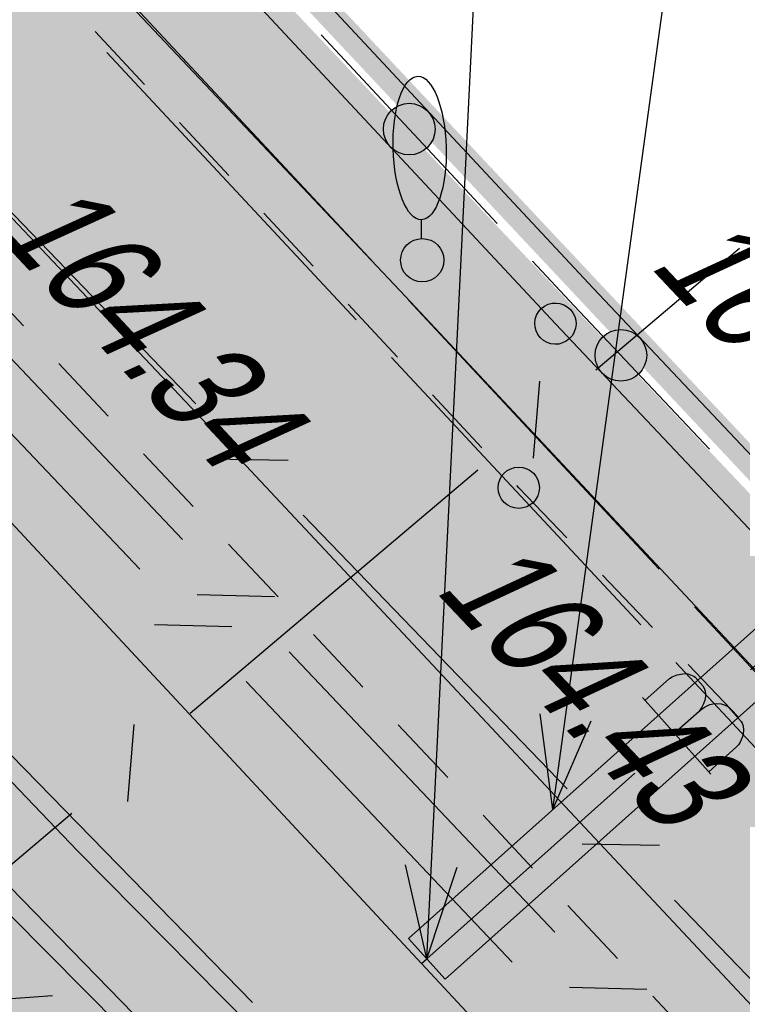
# Model space of a CAD drawing. Header units: millimetres. Extents: x 4385 to 11928, y 17253 to 36963.
# Tile 141 of 256: x 6042 to 6049, y 18583 to 18592. Entities that reach past the tile are written whole.
import ezdxf

# ---------------------------------------------------------------- set-up
doc = ezdxf.new("R2010")
doc.units = ezdxf.units.MM
for name, color, linetype, lineweight in [('Геоподоснова_34179-21 от 9.08.21$0$Водопровод', 7, 'Continuous', 25), ('Геоподоснова_34179-21 от 9.08.21$0$Водопровод проектный', 7, 'Continuous', 25), ('Геоподоснова_34179-21 от 9.08.21$0$Горизонтали', 7, 'Continuous', 25), ('Геоподоснова_34179-21 от 9.08.21$0$Граница улицы', 7, 'Continuous', 25), ('Геоподоснова_34179-21 от 9.08.21$0$Кабели', 7, 'Continuous', 25), ('Геоподоснова_34179-21 от 9.08.21$0$Кабель Мосэнерго', 7, 'Continuous', 25), ('Геоподоснова_34179-21 от 9.08.21$0$Кабель связи', 7, 'Continuous', 25), ('Геоподоснова_34179-21 от 9.08.21$0$Колодцы', 7, 'Continuous', 25), ('Геоподоснова_34179-21 от 9.08.21$0$Красные линии', 7, 'Continuous', 25), ('Геоподоснова_34179-21 от 9.08.21$0$Ограды', 7, 'Continuous', 25), ('Геоподоснова_34179-21 от 9.08.21$0$Отдельно стоящее дерево', 7, 'Continuous', 25), ('Геоподоснова_34179-21 от 9.08.21$0$Подземные коммуникации', 7, 'Continuous', 25), ('ГП_реконстр_Ботаническая$0$ГП_дороги_УДС', 205, 'Continuous', 5)]:
    doc.layers.add(name, color=color, linetype=linetype, lineweight=lineweight)
doc.layers.add('ГП_реконстр_Ботаническая$0$ГП_озел_проект_УДС', color=7, linetype='Continuous', lineweight=0, true_color=0xbedfd7, transparency=0.5)
doc.layers.add('ГП_реконстр_Ботаническая$0$ГП_тротуары_штриховка_УДС', color=7, linetype='Continuous', lineweight=0, true_color=0xd3c4ab, transparency=0.5)
doc.styles.add('Геоподоснова_34179-21 от 9.08.21$0$Style-RUSSIAN_1251 I 0.32289', font='RUSSIAN_1251.shx', dxfattribs={"oblique": 18.5})

# ---------------------------------------------------------------- blocks, each defined once
blk = doc.blocks.new('Геоподоснова_34179-21 от 9.08.21$0$PIKET_195')
at = {"layer": 'Геоподоснова_34179-21 от 9.08.21$0$Горизонтали', "color": 7, "linetype": 'Continuous', "lineweight": 25}
blk.add_arc((0, 0), 0.2, 0, 359.99999, dxfattribs=at)
blk = doc.blocks.new('Геоподоснова_34179-21 от 9.08.21$0$msdElementTypeLineString_76')
at = {"layer": 'Геоподоснова_34179-21 от 9.08.21$0$Ограды', "linetype": 'Continuous', "lineweight": 25}
h = blk.add_hatch(color=7, dxfattribs=at)
edge = h.paths.add_edge_path()
edge.add_arc((60.8458, 57.2012), 0.25, 0, 360)
h = blk.add_hatch(color=7, dxfattribs=at)
edge = h.paths.add_edge_path()
edge.add_arc((62.8958, 55.0095), 0.25, 0, 360)
at = {"layer": 'Геоподоснова_34179-21 от 9.08.21$0$Ограды', "color": 7, "linetype": 'Continuous', "lineweight": 25}
blk.add_line((59.9932, 58.1152), (61.6985, 56.2872), dxfattribs=at)
at = {"layer": 'Геоподоснова_34179-21 от 9.08.21$0$Ограды', "color": 7, "linetype": 'Continuous', "lineweight": 25, "flags": 128}
for points in [[(0.4371, 122.2597), (7.6248, 114.5279), (15.3772, 106.2179), (24.5482, 96.4606), (35.8479, 84.366), (62.6277, 55.6591), (89.6059, 27.0878), (106.5251, 8.9087), (113.5132, 1.8618), (114.8491, 0.4241)], [(0.0694, 121.918), (7.2574, 114.1857), (15.0108, 105.8748), (24.1819, 96.1174), (35.4809, 84.0234), (62.2616, 55.3156), (89.2397, 26.7445), (106.163, 8.5609), (113.151, 1.5141), (114.4813, 0.0824)], [(62.0403, 55.9208), (62.4446, 55.4873), (63.754, 54.1007)]]:
    blk.add_lwpolyline(points, dxfattribs=at)
at = {"layer": 'Геоподоснова_34179-21 от 9.08.21$0$Ограды', "color": 7, "linetype": 'Continuous', "lineweight": 25}
for centre in [(60.8458, 57.2012), (60.8458, 57.2012), (62.8958, 55.0095), (62.8958, 55.0095)]:
    blk.add_circle(centre, 0.25, dxfattribs=at)
blk = doc.blocks.new('Геоподоснова_34179-21 от 9.08.21$0$DEREVO_194')
at = {"layer": 'Геоподоснова_34179-21 от 9.08.21$0$Отдельно стоящее дерево', "color": 7, "linetype": 'Continuous', "lineweight": 25, "flags": 128}
blk.add_lwpolyline([(-0.007, 0.21), (-0.007, 0.393)], dxfattribs=at)
at = {"layer": 'Геоподоснова_34179-21 от 9.08.21$0$Отдельно стоящее дерево', "color": 7, "linetype": 'Continuous', "lineweight": 25}
blk.add_arc((0, 0), 0.21, 0, 359.99999, dxfattribs=at)
blk.add_ellipse((-0.0255, 1.088), major_axis=(-0.0185, 0.695), ratio=0.369829, dxfattribs=at)
blk = doc.blocks.new('Геоподоснова_34179-21 от 9.08.21$0$msdElementTypeLineString_78')
at = {"layer": 'Геоподоснова_34179-21 от 9.08.21$0$Граница улицы', "color": 7, "linetype": 'Continuous', "lineweight": 25}
for p, q in [((128.3538, 58.8796), (128.8337, 58.3683)), ((129.1759, 58.0037), (129.6558, 57.4925)), ((129.998, 57.1279), (130.4778, 56.6166)), ((130.82, 56.252), (131.2999, 55.7408)), ((131.6421, 55.3762), (132.122, 54.8649)), ((132.4641, 54.5004), (132.944, 53.9891)), ((133.2862, 53.6245), (133.7661, 53.1132)), ((134.1083, 52.7487), (134.5882, 52.2374)), ((134.9303, 51.8728), (135.4102, 51.3615))]:
    blk.add_line(p, q, dxfattribs=at)
blk = doc.blocks.new('Геоподоснова_34179-21 от 9.08.21$0$msdElementTypeLineString_79')
at = {"layer": 'Геоподоснова_34179-21 от 9.08.21$0$Граница улицы', "color": 7, "linetype": 'Continuous', "lineweight": 25}
for p, q in [((127.983, 59.1118), (127.5062, 59.6254)), ((128.7999, 58.2317), (128.3231, 58.7454)), ((129.6168, 57.3516), (129.14, 57.8653)), ((130.4337, 56.4716), (129.9569, 56.9852)), ((131.2506, 55.5915), (130.7738, 56.1051)), ((132.906, 53.8517), (132.4211, 54.3577)), ((133.7367, 52.9847), (133.2519, 53.4907))]:
    blk.add_line(p, q, dxfattribs=at)
at = {"layer": 'Геоподоснова_34179-21 от 9.08.21$0$Граница улицы', "color": 7, "linetype": 'Continuous', "lineweight": 25, "flags": 128}
blk.add_lwpolyline([(132.0752, 54.7187), (131.6098, 55.2044), (131.5907, 55.225)], dxfattribs=at)
blk = doc.blocks.new('Геоподоснова_34179-21 от 9.08.21$0$PIKET_339')
at = {"layer": 'Геоподоснова_34179-21 от 9.08.21$0$Горизонтали', "color": 7, "linetype": 'Continuous', "lineweight": 25}
blk.add_arc((0, 0), 0.2, 0, 359.99999, dxfattribs=at)
blk = doc.blocks.new('Геоподоснова_34179-21 от 9.08.21$0$msdElementTypeLineString_596')
at = {"layer": 'Геоподоснова_34179-21 от 9.08.21$0$Водопровод', "color": 7, "linetype": 'Continuous', "lineweight": 25}
for p, q in [((3.3884, 2.7294), (5.6086, 4.5179)), ((0, 0), (2.2202, 1.7884))]:
    blk.add_line(p, q, dxfattribs=at)
blk = doc.blocks.new('Геоподоснова_34179-21 от 9.08.21$0$msdElementTypeLineString_597')
at = {"layer": 'Геоподоснова_34179-21 от 9.08.21$0$Водопровод', "color": 7, "linetype": 'Continuous', "lineweight": 25}
for p, q in [((2.8301, 3.0157), (3.4559, 2.2388)), ((3.1213, 2.6542), (3.3715, 2.8558)), ((3.4354, 2.2642), (3.7175, 2.4914))]:
    blk.add_line(p, q, dxfattribs=at)
at = {"layer": 'Геоподоснова_34179-21 от 9.08.21$0$Водопровод', "color": 7, "linetype": 'Continuous', "lineweight": 25, "flags": 128}
blk.add_lwpolyline([(2.8531, 2.9872), (3.1014, 3.1872), (3.1282, 3.2016), (3.1791, 3.2186), (3.233, 3.2261), (3.257, 3.2262), (3.2818, 3.2222), (3.3086, 3.2126), (3.3375, 3.1976), (3.3498, 3.1883), (3.4224, 3.0981), (3.4321, 3.0772), (3.4407, 3.0457), (3.4419, 3.0203), (3.4417, 2.9938), (3.4328, 2.9603), (3.4169, 2.9235), (3.4004, 2.8934), (3.3715, 2.8558), (3.404, 2.8771), (3.4325, 2.8952), (3.4796, 2.914), (3.5134, 2.9197), (3.5469, 2.9227), (3.5901, 2.9167), (3.6284, 2.902), (3.6555, 2.8831), (3.775, 2.7348), (3.7838, 2.7179), (3.7915, 2.6905), (3.7942, 2.6544), (3.7871, 2.6127), (3.777, 2.5806), (3.7536, 2.5353), (3.7376, 2.5105), (3.7175, 2.4914)], dxfattribs=at)
blk = doc.blocks.new('Геоподоснова_34179-21 от 9.08.21$0$msdElementTypeMultiLine_385')
at = {"layer": 'Геоподоснова_34179-21 от 9.08.21$0$Водопровод', "color": 7, "linetype": 'Continuous', "lineweight": 25}
for name, p in [('Геоподоснова_34179-21 от 9.08.21$0$msdElementTypeLineString_596', (0.5, 0.5)), ('Геоподоснова_34179-21 от 9.08.21$0$msdElementTypeLineString_597', (0, 0))]:
    blk.add_blockref(name, p, dxfattribs=at)
blk = doc.blocks.new('Геоподоснова_34179-21 от 9.08.21$0$msdElementTypeLineString_621')
at = {"layer": 'Геоподоснова_34179-21 от 9.08.21$0$Водопровод', "color": 7, "linetype": 'Continuous', "lineweight": 25}
for p, q in [((22.0882, 74.7181), (42.4374, 53.4479)), ((42.4374, 53.4479), (68.3861, 27.2571))]:
    blk.add_line(p, q, dxfattribs=at)
blk = doc.blocks.new('Геоподоснова_34179-21 от 9.08.21$0$msdElementTypeLineString_622')
at = {"layer": 'Геоподоснова_34179-21 от 9.08.21$0$Водопровод', "color": 7, "linetype": 'Continuous', "lineweight": 25}
blk.add_line((41.7936, 53.4071), (67.722, 27.2367), dxfattribs=at)
blk = doc.blocks.new('Геоподоснова_34179-21 от 9.08.21$0$msdElementTypeMultiLine_406')
at = {"layer": 'Геоподоснова_34179-21 от 9.08.21$0$Водопровод', "color": 7, "linetype": 'Continuous', "lineweight": 25}
for name, p in [('Геоподоснова_34179-21 от 9.08.21$0$msdElementTypeLineString_621', (0.5, 0.793)), ('Геоподоснова_34179-21 от 9.08.21$0$msdElementTypeLineString_622', (0.499, 0.206))]:
    blk.add_blockref(name, p, dxfattribs=at)
blk = doc.blocks.new('Геоподоснова_34179-21 от 9.08.21$0$KOLOD_73')
at = {"layer": 'Геоподоснова_34179-21 от 9.08.21$0$Подземные коммуникации', "color": 7, "linetype": 'Continuous', "lineweight": 25}
blk.add_arc((0, 0), 0.5, 0, 359.99999, dxfattribs=at)
blk = doc.blocks.new('Геоподоснова_34179-21 от 9.08.21$0$msdElementTypeLineString_646')
at = {"layer": 'Геоподоснова_34179-21 от 9.08.21$0$Кабели', "color": 1, "linetype": 'Continuous', "lineweight": 25}
blk.add_line((42.6024, 54.9357), (41.6054, 54.8585), dxfattribs=at)
blk = doc.blocks.new('Геоподоснова_34179-21 от 9.08.21$0$msdElementTypeMultiLine_424')
at = {"layer": 'Геоподоснова_34179-21 от 9.08.21$0$Кабели', "color": 1, "linetype": 'Continuous', "lineweight": 25}
blk.add_blockref('Геоподоснова_34179-21 от 9.08.21$0$msdElementTypeLineString_646', (0, 0), dxfattribs=at)
blk = doc.blocks.new('Геоподоснова_34179-21 от 9.08.21$0$msdElementTypeLineString_671')
at = {"layer": 'Геоподоснова_34179-21 от 9.08.21$0$Кабель связи', "color": 3, "linetype": 'Continuous', "lineweight": 25}
for p, q in [((14.5927, 12.3965), (15.9853, 13.5756)), ((13.9893, 11.5383), (14.0513, 12.2853)), ((10.6627, 9.0688), (13.4479, 11.4272)), ((10.0593, 8.2107), (10.1213, 8.9577)), ((6.7327, 5.7412), (9.5179, 8.0995))]:
    blk.add_line(p, q, dxfattribs=at)
blk = doc.blocks.new('Геоподоснова_34179-21 от 9.08.21$0$msdElementTypeMultiLine_440')
at = {"layer": 'Геоподоснова_34179-21 от 9.08.21$0$Кабель связи', "color": 3, "linetype": 'Continuous', "lineweight": 25}
blk.add_blockref('Геоподоснова_34179-21 от 9.08.21$0$msdElementTypeLineString_671', (0, 0), dxfattribs=at)
blk = doc.blocks.new('Геоподоснова_34179-21 от 9.08.21$0$msdElementTypeLineString_672')
at = {"layer": 'Геоподоснова_34179-21 от 9.08.21$0$Водопровод', "color": 7, "linetype": 'Continuous', "lineweight": 25}
for p, q in [((23.3963, 60.5145), (45.7708, 36.4732)), ((45.7708, 36.4732), (46.2476, 35.9608))]:
    blk.add_line(p, q, dxfattribs=at)
blk = doc.blocks.new('Геоподоснова_34179-21 от 9.08.21$0$msdElementTypeMultiLine_441')
at = {"layer": 'Геоподоснова_34179-21 от 9.08.21$0$Водопровод', "color": 7, "linetype": 'Continuous', "lineweight": 25}
blk.add_blockref('Геоподоснова_34179-21 от 9.08.21$0$msdElementTypeLineString_672', (0.5, 0.5), dxfattribs=at)
blk = doc.blocks.new('Геоподоснова_34179-21 от 9.08.21$0$msdElementTypeLineString_674')
at = {"layer": 'Геоподоснова_34179-21 от 9.08.21$0$Водопровод', "color": 7, "linetype": 'Continuous', "lineweight": 25}
for p, q in [((3.186, 2.8448), (5.2012, 4.6444)), ((0.052, 0.046), (2.0672, 1.8456)), ((0.0008, 0.0002), (0.052, 0.046))]:
    blk.add_line(p, q, dxfattribs=at)
blk = doc.blocks.new('Геоподоснова_34179-21 от 9.08.21$0$msdElementTypeLineString_675')
at = {"layer": 'Геоподоснова_34179-21 от 9.08.21$0$Водопровод', "color": 7, "linetype": 'Continuous', "lineweight": 25}
for p, q in [((2.6399, 3.0775), (3.3044, 2.3335)), ((2.9491, 2.7313), (3.1888, 2.9454)), ((3.2827, 2.3578), (3.5529, 2.5991))]:
    blk.add_line(p, q, dxfattribs=at)
at = {"layer": 'Геоподоснова_34179-21 от 9.08.21$0$Водопровод', "color": 7, "linetype": 'Continuous', "lineweight": 25, "flags": 128}
blk.add_lwpolyline([(2.6643, 3.0502), (2.9022, 3.2626), (2.9282, 3.2783), (2.9782, 3.298), (3.0317, 3.3082), (3.0555, 3.3095), (3.0805, 3.3067), (3.1078, 3.2986), (3.1374, 3.285), (3.1502, 3.2763), (3.2273, 3.19), (3.238, 3.1695), (3.2482, 3.1386), (3.2507, 3.1133), (3.2519, 3.0868), (3.2447, 3.0528), (3.2307, 3.0153), (3.2157, 2.9844), (3.1888, 2.9454), (3.2201, 2.9683), (3.2476, 2.9879), (3.2938, 3.009), (3.3272, 3.0164), (3.3606, 3.0211), (3.404, 3.0173), (3.4429, 3.0046), (3.471, 2.9871), (3.5979, 2.8451), (3.6075, 2.8286), (3.6166, 2.8017), (3.6212, 2.7657), (3.6162, 2.7237), (3.6077, 2.6911), (3.5866, 2.6447), (3.5719, 2.6191), (3.5529, 2.5991)], dxfattribs=at)
blk = doc.blocks.new('Геоподоснова_34179-21 от 9.08.21$0$msdElementTypeMultiLine_442')
at = {"layer": 'Геоподоснова_34179-21 от 9.08.21$0$Водопровод', "color": 7, "linetype": 'Continuous', "lineweight": 25}
for name, p in [('Геоподоснова_34179-21 от 9.08.21$0$msdElementTypeLineString_674', (0.5, 0.5)), ('Геоподоснова_34179-21 от 9.08.21$0$msdElementTypeLineString_675', (0, 0))]:
    blk.add_blockref(name, p, dxfattribs=at)
blk = doc.blocks.new('Геоподоснова_34179-21 от 9.08.21$0$msdElementTypeLineString_686')
at = {"layer": 'Геоподоснова_34179-21 от 9.08.21$0$Кабель связи', "color": 3, "linetype": 'Continuous', "lineweight": 25}
for p, q in [((9.796, 58.7043), (12.3702, 55.9877)), ((12.5115, 55.4534), (13.2607, 55.4332)), ((13.402, 54.8989), (15.9762, 52.1823)), ((16.1174, 51.648), (16.8667, 51.6278))]:
    blk.add_line(p, q, dxfattribs=at)
blk = doc.blocks.new('Геоподоснова_34179-21 от 9.08.21$0$msdElementTypeLineString_687')
at = {"layer": 'Геоподоснова_34179-21 от 9.08.21$0$Кабель связи', "color": 3, "linetype": 'Continuous', "lineweight": 25}
for p, q in [((9.802, 58.7433), (12.3786, 56.0243)), ((12.5199, 55.4899), (13.2691, 55.4698)), ((13.4104, 54.9355), (15.987, 52.2164))]:
    blk.add_line(p, q, dxfattribs=at)
blk = doc.blocks.new('Геоподоснова_34179-21 от 9.08.21$0$msdElementTypeMultiLine_451')
at = {"layer": 'Геоподоснова_34179-21 от 9.08.21$0$Кабель связи', "color": 3, "linetype": 'Continuous', "lineweight": 25}
for name, p in [('Геоподоснова_34179-21 от 9.08.21$0$msdElementTypeLineString_686', (0.423, 0.326)), ('Геоподоснова_34179-21 от 9.08.21$0$msdElementTypeLineString_687', (0, 0))]:
    blk.add_blockref(name, p, dxfattribs=at)
blk = doc.blocks.new('Геоподоснова_34179-21 от 9.08.21$0$msdElementTypeLineString_688')
at = {"layer": 'Геоподоснова_34179-21 от 9.08.21$0$Кабель связи', "color": 3, "linetype": 'Continuous', "lineweight": 25}
for p, q in [((43.9944, 54.804), (44.7438, 54.7903)), ((44.8897, 54.2572), (47.4453, 51.6065)), ((47.5911, 51.0734), (48.3405, 51.0597)), ((48.4864, 50.5266), (51.0419, 47.8758))]:
    blk.add_line(p, q, dxfattribs=at)
at = {"layer": 'Геоподоснова_34179-21 от 9.08.21$0$Кабель связи', "color": 3, "linetype": 'Continuous', "lineweight": 25, "flags": 128}
blk.add_lwpolyline([(41.2992, 57.9938), (41.586, 57.684), (43.8486, 55.3371)], dxfattribs=at)
blk = doc.blocks.new('Геоподоснова_34179-21 от 9.08.21$0$msdElementTypeMultiLine_452')
at = {"layer": 'Геоподоснова_34179-21 от 9.08.21$0$Кабель связи', "color": 3, "linetype": 'Continuous', "lineweight": 25}
blk.add_blockref('Геоподоснова_34179-21 от 9.08.21$0$msdElementTypeLineString_688', (0, 0), dxfattribs=at)
blk = doc.blocks.new('Геоподоснова_34179-21 от 9.08.21$0$DIMTXT_148')
at = {"layer": 'Геоподоснова_34179-21 от 9.08.21$0$Водопровод', "color": 7, "linetype": 'Continuous', "lineweight": 25}
for q in [(-0.1256, 0.9256), (0.3698, 0.8577)]:
    blk.add_line((0, 0), q, dxfattribs=at)
at = {"layer": 'Геоподоснова_34179-21 от 9.08.21$0$Водопровод', "color": 7, "linetype": 'Continuous', "lineweight": 25, "flags": 128}
blk.add_lwpolyline([(0, 0), (1.1711, 8.5504), (8.1407, 15.3558)], dxfattribs=at)
blk = doc.blocks.new('Геоподоснова_34179-21 от 9.08.21$0$DIMTXT_189')
at = {"layer": 'Геоподоснова_34179-21 от 9.08.21$0$Водопровод', "color": 7, "linetype": 'Continuous', "lineweight": 25}
for q in [(-0.2055, 0.9112), (0.2939, 0.8866)]:
    blk.add_line((0, 0), q, dxfattribs=at)
at = {"layer": 'Геоподоснова_34179-21 от 9.08.21$0$Водопровод', "color": 7, "linetype": 'Continuous', "lineweight": 25, "flags": 128}
blk.add_lwpolyline([(0, 0), (0.5505, 11.198), (5.62, 16.1481)], dxfattribs=at)
blk = doc.blocks.new('Геоподоснова_34179-21 от 9.08.21$0$msdElementTypeLineString_914')
at = {"layer": 'Геоподоснова_34179-21 от 9.08.21$0$Водопровод проектный', "color": 7, "linetype": 'Continuous', "lineweight": 25}
blk.add_line((29.0237, 67.084), (43.8074, 51.9353), dxfattribs=at)
blk = doc.blocks.new('Геоподоснова_34179-21 от 9.08.21$0$msdElementTypeLineString_915')
at = {"layer": 'Геоподоснова_34179-21 от 9.08.21$0$Водопровод проектный', "color": 7, "linetype": 'Continuous', "lineweight": 25}
blk.add_line((29.0275, 67.0466), (43.8139, 51.8951), dxfattribs=at)
blk = doc.blocks.new('Геоподоснова_34179-21 от 9.08.21$0$msdElementTypeMultiLine_577')
at = {"layer": 'Геоподоснова_34179-21 от 9.08.21$0$Водопровод проектный', "color": 7, "linetype": 'Continuous', "lineweight": 25}
for name, p in [('Геоподоснова_34179-21 от 9.08.21$0$msdElementTypeLineString_914', (0.825, 0.794)), ('Геоподоснова_34179-21 от 9.08.21$0$msdElementTypeLineString_915', (0.174, 0.206))]:
    blk.add_blockref(name, p, dxfattribs=at)
blk = doc.blocks.new('Геоподоснова_34179-21 от 9.08.21$0$msdElementTypeLineString_926')
at = {"layer": 'Геоподоснова_34179-21 от 9.08.21$0$Красные линии', "linetype": 'Continuous', "lineweight": 25}
for points in [[(130.9209, 56.0789), (130.2348, 56.8064), (130.4166, 56.9779), (131.1028, 56.2505)], [(131.607, 55.3514), (130.9209, 56.0789), (131.1028, 56.2505), (131.7889, 55.523)], [(132.2931, 54.624), (131.607, 55.3514), (131.7889, 55.523), (132.475, 54.7955)], [(132.9793, 53.8965), (132.2931, 54.624), (132.475, 54.7955), (133.1611, 54.068)], [(133.6654, 53.169), (132.9793, 53.8965), (133.1611, 54.068), (133.8473, 53.3405)]]:
    blk.add_hatch(color=1, dxfattribs=at).paths.add_polyline_path(points)
blk = doc.blocks.new('Геоподоснова_34179-21 от 9.08.21$0$msdElementTypeLineString_932')
at = {"layer": 'Геоподоснова_34179-21 от 9.08.21$0$Красные линии', "linetype": 'Continuous', "lineweight": 25}
for points in [[(46.0729, 58.7224), (45.3886, 59.4516), (45.5709, 59.6227), (46.2552, 58.8935)], [(46.7572, 57.9932), (46.0729, 58.7224), (46.2552, 58.8935), (46.9395, 58.1643)], [(47.4416, 57.264), (46.7572, 57.9932), (46.9395, 58.1643), (47.6239, 57.4351)], [(48.1259, 56.5348), (47.4416, 57.264), (47.6239, 57.4351), (48.3082, 56.7059)], [(48.8102, 55.8056), (48.1259, 56.5348), (48.3082, 56.7059), (48.9925, 55.9767)], [(49.4945, 55.0764), (48.8102, 55.8056), (48.9925, 55.9767), (49.6768, 55.2475)], [(50.1788, 54.3472), (49.4945, 55.0764), (49.6768, 55.2475), (50.3611, 54.5183)]]:
    blk.add_hatch(color=1, dxfattribs=at).paths.add_polyline_path(points)
blk = doc.blocks.new('Геоподоснова_34179-21 от 9.08.21')
at = {"layer": 'Геоподоснова_34179-21 от 9.08.21$0$Водопровод', "color": 7, "linetype": 'Continuous', "lineweight": 25, "flags": 128}
blk.add_lwpolyline([(6045.9985, 18582.9833), (6051.1512, 18587.5849), (6051.5335, 18587.9263), (6051.1805, 18588.3217), (6050.7911, 18587.9739), (6045.6455, 18583.3787), (6045.9985, 18582.9833)], dxfattribs=at)
at = {"layer": 'Геоподоснова_34179-21 от 9.08.21$0$Кабель Мосэнерго', "color": 10, "linetype": 'Continuous', "lineweight": 25}
for p, q in [((6042.882, 18592.5271), (6045.3077, 18589.9246)), ((6042.7227, 18591.9648), (6045.1379, 18589.3734)), ((6045.6486, 18589.5588), (6048.0742, 18586.9563)), ((6045.4788, 18589.0077), (6047.894, 18586.4163)), ((6048.4151, 18586.5906), (6050.8408, 18583.988)), ((6048.2349, 18586.0506), (6050.6501, 18583.4592))]:
    blk.add_line(p, q, dxfattribs=at)
at = {"layer": 'Геоподоснова_34179-21 от 9.08.21$0$Водопровод', "color": 7, "linetype": 'Continuous', "lineweight": 25}
for name, p in [('Геоподоснова_34179-21 от 9.08.21$0$msdElementTypeMultiLine_441', (5999.5, 18546.162)), ('Геоподоснова_34179-21 от 9.08.21$0$msdElementTypeMultiLine_406', (5999.5, 18529.985)), ('Геоподоснова_34179-21 от 9.08.21$0$DIMTXT_148', (6047.0444, 18584.6279)), ('Геоподоснова_34179-21 от 9.08.21$0$DIMTXT_189', (6045.822, 18583.181)), ('Геоподоснова_34179-21 от 9.08.21$0$msdElementTypeMultiLine_442', (6045.27, 18582.635)), ('Геоподоснова_34179-21 от 9.08.21$0$msdElementTypeMultiLine_385', (6047.24, 18580.193))]:
    blk.add_blockref(name, p, dxfattribs=at)
at = {"layer": 'Геоподоснова_34179-21 от 9.08.21$0$Водопровод проектный', "color": 7, "linetype": 'Continuous', "lineweight": 25}
blk.add_blockref('Геоподоснова_34179-21 от 9.08.21$0$msdElementTypeMultiLine_577', (5999.5, 18530.029), dxfattribs=at)
at = {"layer": 'Геоподоснова_34179-21 от 9.08.21$0$Горизонтали', "color": 7, "linetype": 'Continuous', "lineweight": 25, "rotation": 313.3310730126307}
blk.add_blockref('Геоподоснова_34179-21 от 9.08.21$0$PIKET_195', (6047.068, 18589.336), dxfattribs=at)
at = {"layer": 'Геоподоснова_34179-21 от 9.08.21$0$Горизонтали', "color": 7, "linetype": 'Continuous', "lineweight": 25}
blk.add_blockref('Геоподоснова_34179-21 от 9.08.21$0$PIKET_339', (6046.7128, 18587.7454), dxfattribs=at)
at = {"layer": 'Геоподоснова_34179-21 от 9.08.21$0$Граница улицы', "color": 7, "linetype": 'Continuous', "lineweight": 25}
for name, p in [('Геоподоснова_34179-21 от 9.08.21$0$msdElementTypeLineString_79', (5915.103, 18532.541)), ('Геоподоснова_34179-21 от 9.08.21$0$msdElementTypeLineString_78', (5913.081, 18530.947))]:
    blk.add_blockref(name, p, dxfattribs=at)
at = {"layer": 'Геоподоснова_34179-21 от 9.08.21$0$Кабели', "color": 1, "linetype": 'Continuous', "lineweight": 25}
blk.add_blockref('Геоподоснова_34179-21 от 9.08.21$0$msdElementTypeMultiLine_424', (5999.593, 18527.887), dxfattribs=at)
at = {"layer": 'Геоподоснова_34179-21 от 9.08.21$0$Кабель связи', "color": 3, "linetype": 'Continuous', "lineweight": 25}
for name, p in [('Геоподоснова_34179-21 от 9.08.21$0$msdElementTypeMultiLine_452', (5999.735, 18533.222)), ('Геоподоснова_34179-21 от 9.08.21$0$msdElementTypeMultiLine_451', (6030.663, 18530.931)), ('Геоподоснова_34179-21 от 9.08.21$0$msdElementTypeMultiLine_440', (6032.867, 18576.493))]:
    blk.add_blockref(name, p, dxfattribs=at)
at = {"layer": 'Геоподоснова_34179-21 от 9.08.21$0$Красные линии', "color": 1, "linetype": 'Continuous', "lineweight": 25}
for name, p in [('Геоподоснова_34179-21 от 9.08.21$0$msdElementTypeLineString_926', (5911.43, 18529.215)), ('Геоподоснова_34179-21 от 9.08.21$0$msdElementTypeLineString_932', (5999, 18533.222))]:
    blk.add_blockref(name, p, dxfattribs=at)
at = {"layer": 'Геоподоснова_34179-21 от 9.08.21$0$Ограды', "color": 7, "linetype": 'Continuous', "lineweight": 25}
blk.add_blockref('Геоподоснова_34179-21 от 9.08.21$0$msdElementTypeLineString_76', (5984.806, 18534.02), dxfattribs=at)
at = {"layer": 'Геоподоснова_34179-21 от 9.08.21$0$Отдельно стоящее дерево', "color": 7, "linetype": 'Continuous', "lineweight": 25}
blk.add_blockref('Геоподоснова_34179-21 от 9.08.21$0$DEREVO_194', (6045.778, 18589.95), dxfattribs=at)
at = {"layer": 'Геоподоснова_34179-21 от 9.08.21$0$Подземные коммуникации', "color": 7, "linetype": 'Continuous', "lineweight": 25, "xscale": 1.000001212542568, "yscale": 1.000001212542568, "zscale": 1.000001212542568, "rotation": 313.2057464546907}
blk.add_blockref('Геоподоснова_34179-21 от 9.08.21$0$KOLOD_73', (6046.764, 18582.068), dxfattribs=at)
at = {"layer": 'Геоподоснова_34179-21 от 9.08.21$0$Горизонтали', "color": 7, "linetype": 'Continuous', "lineweight": 25, "style": 'Геоподоснова_34179-21 от 9.08.21$0$Style-RUSSIAN_1251 I 0.32289', "oblique": 18.5, "width": 0.799996}
for s, rotation, p in [('164.47', 313.3312, (6047.9638, 18589.9012)), ('164.43', 313.45053, (6045.8831, 18586.7577))]:
    blk.add_text(s, height=1, rotation=rotation, dxfattribs=at).set_placement(p)
at = {"layer": 'Геоподоснова_34179-21 от 9.08.21$0$Колодцы', "color": 7, "linetype": 'Continuous', "lineweight": 25, "style": 'Геоподоснова_34179-21 от 9.08.21$0$Style-RUSSIAN_1251 I 0.32289', "oblique": 18.5, "width": 0.799996}
blk.add_text('164.34', height=1, rotation=313.00755, dxfattribs=at).set_placement((6041.6032, 18590.2452))
blk = doc.blocks.new('ГП_реконстр_Ботаническая')
at = {"layer": 'ГП_реконстр_Ботаническая$0$ГП_озел_проект_УДС'}
h = blk.add_hatch(color=256, dxfattribs=at)
h.dxf.hatch_style = 1
h.paths.add_polyline_path([(6126.3728, 18504.8151), (6123.308, 18507.9655), (6106.5769, 18525.1641), (6099.811, 18532.119), (6088.7244, 18543.8228), (6080.1579, 18552.8962), (6067.4648, 18566.3432), (6050.7064, 18584.1622), (6038.2817, 18597.3659), (6031.186, 18604.9005), (6021.5284, 18615.2322), (6013.9723, 18623.3675), (6004.4867, 18633.5434), (5993.4316, 18645.3894), (5984.5241, 18654.9689), (5977.2492, 18662.7551), (5960.3135, 18680.8631), (5953.3852, 18688.2611), (5940.2072, 18702.3225), (5927.4202, 18715.9144), (5917.0728, 18726.9799), (5904.0707, 18740.8289), (5892.7817, 18752.846), (5884.5629, 18761.5994), (5872.4954, 18774.4479), (5867.2695, 18779.9904), (5858.3586, 18789.4411), (5847.6091, 18800.8098), (5845.4398, 18803.1479), (5844.691, 18804.0988), (5843.9421, 18805.0498), (5842.6108, 18806.9381), (5841.5964, 18808.3769), (5840.7379, 18809.7569), (5839.0257, 18812.5498), (5834.75, 18819.2932), (5833.8404, 18820.7278), (5833.002, 18822.05), (5834.3078, 18822.7917), (5835.0268, 18821.6578), (5835.6659, 18820.6498), (5840.8031, 18812.4851), (5842.4401, 18809.8481), (5843.8662, 18807.7607), (5845.5545, 18804.8681), (5848.5574, 18801.6419), (5859.1889, 18790.2359), (5866.7276, 18782.2254), (5873.5979, 18774.9354), (5888.1783, 18759.4641), (5901.6848, 18745.1225), (5909.2429, 18737.1303), (5927.3849, 18717.8141), (5942.7161, 18701.3459), (5954.9859, 18688.1759), (5971.0943, 18671.0654), (5984.997, 18656.3391), (5993.0097, 18647.7481), (6000.6586, 18639.5167), (6012.6323, 18626.5266), (6021.1945, 18617.3322), (6030.3931, 18607.4594), (6038.5002, 18598.7645), (6048.7163, 18587.9355), (6063.712, 18572.1072), (6079.7952, 18555.0799), (6094.7392, 18539.2437), (6100.7163, 18532.9099), (6107.6101, 18525.5863), (6127.2521, 18505.5383)])
h = blk.add_hatch(color=256, dxfattribs=at)
h.dxf.hatch_style = 1
h.paths.add_polyline_path([(6050.3818, 18572.2829), (6049.3078, 18573.4262), (6046.8366, 18576.0523), (6043.5417, 18579.5537), (6040.8845, 18582.3829), (6037.7929, 18585.6974), (6033.4541, 18590.3489), (6028.5749, 18595.5799), (6024.6605, 18599.7472), (6021.943, 18602.6235), (6017.8978, 18606.9052), (6010.7934, 18614.4668), (6000.8161, 18625.1733), (5996.4824, 18629.7968), (5990.9275, 18635.7042), (5985.1541, 18641.8441), (5978.5831, 18648.8864), (5974.4788, 18653.2904), (5962.9658, 18665.6018), (5958.029, 18670.8757), (5950.6318, 18678.7939), (5944.8813, 18684.9553), (5936.6386, 18693.7312), (5931.3295, 18699.3873), (5930.2102, 18700.5798), (5928.6015, 18702.3027), (5926.705, 18704.3339), (5920.1302, 18711.3757), (5915.2147, 18716.6403), (5906.5095, 18725.9639), (5910.9938, 18730.1711), (5914.2877, 18726.6641), (5925.7791, 18714.3751), (5937.9328, 18701.4574), (5938.2697, 18701.0963), (5938.3072, 18701.0563), (5939.8408, 18699.423), (5955.803, 18682.3908), (5962.8413, 18674.868), (5971.0752, 18666.0674), (5982.8793, 18653.4336), (5996.2276, 18639.0783), (6007.579, 18626.9447), (6019.8822, 18613.6984), (6031.5583, 18601.2073), (6040.9195, 18591.2965), (6041.6926, 18590.4781), (6043.4873, 18588.578), (6043.9793, 18588.0531), (6045.5385, 18586.3894), (6045.6887, 18586.2308), (6053.5852, 18577.7938), (6054.7953, 18576.5094), (6054.5132, 18576.2393), (6052.5241, 18574.3344)])
at = {"layer": 'ГП_реконстр_Ботаническая$0$ГП_тротуары_штриховка_УДС'}
h = blk.add_hatch(color=256, dxfattribs=at)
h.dxf.hatch_style = 1
h.paths.add_polyline_path([(6055.2254, 18579.334), (6050.7064, 18584.1622), (6038.953, 18596.6525), (6038.2805, 18597.3648), (6033.198, 18602.748), (6031.186, 18604.9005), (6027.0104, 18609.3676), (6021.5284, 18615.2322), (6021.5241, 18615.2369), (6021.5187, 18615.2426), (6015.524, 18621.6969), (6013.9723, 18623.3675), (6004.4867, 18633.5434), (6001.5696, 18636.6617), (6001.0414, 18637.2263), (5997.873, 18640.613), (5996.4197, 18642.1759), (5994.8423, 18643.8652), (5993.4301, 18645.3879), (5992.2908, 18646.6163), (5988.2439, 18650.9685), (5984.5243, 18654.9687), (5977.2492, 18662.7551), (5972.7163, 18667.6018), (5972.7058, 18667.6131), (5964.4835, 18676.4045), (5960.3648, 18680.8083), (5960.3135, 18680.8631), (5960.3135, 18680.8631), (5960.2942, 18680.8837), (5957.4445, 18683.9266), (5957.4306, 18683.9414), (5953.3852, 18688.2611), (5940.2072, 18702.3225), (5939.9658, 18702.579), (5939.9485, 18702.5975), (5927.4134, 18715.9216), (5917.0728, 18726.9799), (5917.0714, 18726.9815), (5915.9372, 18728.1892), (5915.9269, 18728.2002), (5904.0727, 18740.8233), (5892.7817, 18752.846), (5884.8643, 18761.2785), (5884.568, 18761.594), (5872.5329, 18774.4079), (5872.4954, 18774.4479), (5867.2695, 18779.9904), (5858.3586, 18789.4411), (5847.6091, 18800.8098), (5845.661, 18802.8701), (5845.646, 18802.886), (5845.4398, 18803.1479), (5845.4274, 18803.1636), (5844.686, 18804.0949), (5843.7421, 18805.2808), (5841.5964, 18808.3769), (5841.5252, 18808.4779), (5841.5148, 18808.4947), (5841.4844, 18808.5385), (5841.245, 18808.9292), (5840.7331, 18809.7539), (5839.0288, 18812.4993), (5838.6847, 18813.0455), (5836.9492, 18811.8372), (5838.1321, 18809.9669), (5840.4713, 18806.5245), (5843.2994, 18802.3627), (5853.0684, 18791.8765), (5856.384, 18788.3648), (5864.7117, 18779.517), (5866.8561, 18777.149), (5870.8568, 18772.906), (5879.1456, 18764.0807), (5882.8326, 18760.2331), (5890.953, 18751.555), (5890.9305, 18751.5331), (5890.967, 18751.4942), (5890.484, 18751.099), (5891.4343, 18750.0923), (5891.8994, 18750.5017), (5891.9277, 18750.5266), (5897.125, 18745.0057), (5902.2974, 18739.4922), (5914.0216, 18726.9844), (5924.436, 18715.928), (5937.9328, 18701.4574), (5938.2697, 18701.0963), (5938.3072, 18701.0563), (5939.8408, 18699.423), (5955.7979, 18682.4297), (5971.0992, 18666.1234), (5996.202, 18639.189), (6000.748, 18634.3111), (6007.5981, 18626.9609), (6019.6123, 18614.0204), (6031.4427, 18601.387), (6040.9199, 18591.2969), (6040.918, 18591.2951), (6041.6909, 18590.4765), (6041.7, 18590.485), (6043.4873, 18588.578), (6043.9793, 18588.0531), (6045.5385, 18586.3894), (6045.6887, 18586.2308), (6053.4077, 18578.0747), (6058.5923, 18572.5652), (6059.3984, 18574.9048)])
h = blk.add_hatch(color=256, dxfattribs=at)
h.dxf.hatch_style = 1
h.paths.add_polyline_path([(6097.9074, 18530.8842), (6096.4635, 18532.3693), (6096.3865, 18532.4501), (6094.8055, 18534.1082), (6094.4459, 18534.4853), (6093.3786, 18535.6158), (6091.3579, 18537.756), (6089.8895, 18539.3113), (6089.2712, 18539.9662), (6088.0591, 18541.25), (6087.4559, 18541.8889), (6087.171, 18542.1906), (6086.6359, 18542.7574), (6083.9602, 18545.5914), (6083.9472, 18545.6052), (6083.9085, 18545.6462), (6082.9447, 18546.6984), (6082.9291, 18546.6835), (6078.5218, 18551.3516), (6076.7506, 18553.228), (6065.8279, 18564.7995), (6053.5852, 18577.7938), (6045.6863, 18586.2333), (6053.4077, 18578.0747), (6062.27, 18568.657), (6071.385, 18558.984), (6077.2891, 18552.7541), (6082.3055, 18547.461), (6095.0394, 18533.9353), (6097.9088, 18530.8856)])
at = {"layer": 'ГП_реконстр_Ботаническая$0$ГП_дороги_УДС', "flags": 128}
for points in [[(6045.617, 18589.6), (6033.198, 18602.748), (6021.5284, 18615.2322), (6009.2248, 18628.4789), (5997.873, 18640.613), (5984.5252, 18654.9677), (5972.7187, 18667.6041), (5964.4843, 18676.4053), (5957.446, 18683.928)], [(6043.9813, 18588.055), (6031.5583, 18601.2073), (6019.8822, 18613.6984), (6007.579, 18626.9447), (5996.2276, 18639.0783), (5982.8793, 18653.4336), (5971.0752, 18666.0674), (5962.8413, 18674.868), (5955.803, 18682.3908)], [(6099.811, 18532.119), (6096.0781, 18536.034), (6080.1579, 18552.8962), (6067.4648, 18566.3432), (6055.2254, 18579.334), (6045.617, 18589.6)], [(6097.978, 18530.7809), (6094.4459, 18534.4853), (6078.5218, 18551.3516), (6065.8279, 18564.7995), (6053.5852, 18577.7938), (6043.9743, 18588.0625)]]:
    blk.add_lwpolyline(points, dxfattribs=at)

msp = doc.modelspace()

# ---------------------------------------------------------------- block references
for name in ['ГП_реконстр_Ботаническая', 'Геоподоснова_34179-21 от 9.08.21']:
    msp.add_blockref(name, (0, 0))

doc.saveas('drawing.dxf')
